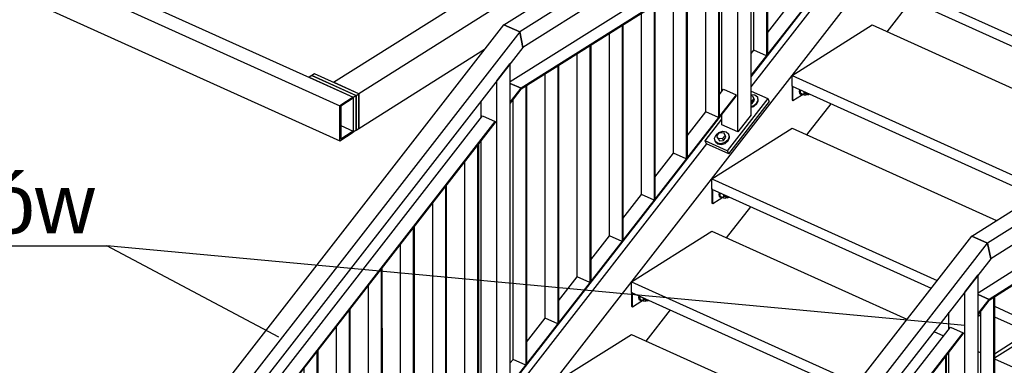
# Model space of a CAD drawing. Header units: millimetres. Extents: x 30 to 140409, y 21 to 10629.
# Tile 28 of 37: x 94974 to 97352, y 3958 to 4793. Entities that reach past the tile are written whole.
import ezdxf

# ---------------------------------------------------------------- set-up
doc = ezdxf.new("R2010")
doc.units = ezdxf.units.MM
doc.styles.add('Arial', font='ARIAL.TTF', dxfattribs={"height": 0.2})

# ---------------------------------------------------------------- blocks, each defined once
blk = doc.blocks.new('Part-5161 - 4897')
at = {"color": 7}
for p, q in [((97226.6, 5156.2), (97420.5, 5278.4)), ((97420.5, 5278.4), (98265.9, 4896.5)), ((97226.6, 5156.2), (98072.1, 4774.3)), ((97226.6, 5130.8), (97226.6, 5156.2)), ((97226.6, 5130.8), (98048.6, 4759.5)), ((98343.2, 4861.6), (98380.9, 4844.5)), ((98149.3, 4739.4), (98207.6, 4713.1)), ((98125.9, 4724.6), (98184.2, 4698.3))]:
    blk.add_line(p, q, dxfattribs=at)
blk = doc.blocks.new('Part-5192 - 4897')
at = {"color": 7}
for p, q in [((96126.5, 4645.5), (96158.8, 4687)), ((96158.9, 3816.4), (96158.8, 4687)), ((96126.6, 3774.9), (96126.5, 4645.5)), ((96088.3, 4556), (96088.3, 4596.5)), ((96088.4, 3873.4), (96088.3, 4500.2)), ((96088.4, 3792.1), (96088.4, 3817.6)), ((96158.9, 3816.4), (96126.6, 3774.9)), ((96126.6, 3774.9), (96088.4, 3792.1))]:
    blk.add_line(p, q, dxfattribs=at)
blk = doc.blocks.new('Part-21224 - 4897')
at = {"color": 7}
for p, q in [((95686.5, 4662.5), (95680, 4658.4)), ((95793.3, 4614.3), (95686.5, 4662.5)), ((95680, 4658.4), (95786.9, 4610.2)), ((95680, 4657.7), (95680, 4658.4)), ((95786.9, 4610.2), (95793.3, 4614.3)), ((95793.3, 4614.3), (95793.3, 4529.7)), ((95786.9, 4610.2), (95786.9, 4525.6)), ((95786.2, 4525.9), (95786.9, 4525.6)), ((95793.3, 4529.7), (95786.9, 4525.6))]:
    blk.add_line(p, q, dxfattribs=at)
blk = doc.blocks.new('Part-4919 - 4897')
at = {"color": 7}
for p, q in [((97288.4, 4077.2), (97295.1, 4081.4)), ((97327.5, 3986.3), (97372.6, 4014.7)), ((97327.5, 3976.1), (97372.6, 4004.5))]:
    blk.add_line(p, q, dxfattribs=at)
blk = doc.blocks.new('Part-5221 - 4897')
at = {"color": 7}
for p, q in [((96777.5, 4998.2), (96779.5, 4999.4)), ((96777.5, 4998.2), (96777.6, 4705.9)), ((96779.5, 4999.4), (96779.5, 4708.4)), ((96747, 4719.7), (96747, 4979)), ((96777.6, 4705.9), (96747, 4719.7)), ((96779.5, 4708.4), (96777.6, 4705.9))]:
    blk.add_line(p, q, dxfattribs=at)
blk = doc.blocks.new('Part-5227 - 4897')
at = {"color": 7}
for p, q in [((96243.1, 4072.2), (96243, 4661.3)), ((96273.5, 4680.5), (96275.5, 4681.8)), ((96273.5, 4680.5), (96273.6, 4058.4)), ((96275.5, 4681.8), (96275.6, 4060.9)), ((96273.6, 4058.4), (96243.1, 4072.2)), ((96275.6, 4060.9), (96273.6, 4058.4))]:
    blk.add_line(p, q, dxfattribs=at)
blk = doc.blocks.new('Part-5137 - 4897')
at = {"color": 7}
for p, q in [((96451.4, 4134.6), (96451.4, 4100.8)), ((96453.6, 4133.6), (96451.4, 4134.6)), ((96453.6, 4099.7), (96453.6, 4133.6)), ((96453.6, 4099.7), (96484.9, 4119.5)), ((96451.4, 4100.8), (96453.6, 4099.7))]:
    blk.add_line(p, q, dxfattribs=at)
blk = doc.blocks.new('Part-5133 - 4897')
at = {"color": 7}
for p, q in [((96451.4, 4160), (96645.2, 4282.2)), ((96645.2, 4282.2), (97116.3, 4069.4)), ((96451.4, 4160), (96995.5, 3914.2)), ((96451.4, 4134.6), (96451.4, 4160)), ((96451.4, 4134.6), (96980.9, 3895.4)), ((97181.7, 4039.8), (97205, 4029.3)), ((97288.4, 3991.6), (97295.1, 3988.6)), ((97327.5, 3974), (97372.6, 3953.6)), ((97405.1, 3938.9), (97450.2, 3918.6)), ((97482.6, 3903.9), (97527.7, 3883.5)), ((97060.9, 3884.6), (97084.2, 3874.1)), ((97046.3, 3865.9), (97069.6, 3855.4)), ((97133.7, 3851.8), (97178.8, 3831.4)), ((97560.2, 3868.9), (97598.1, 3851.8)), ((97630.3, 3837.2), (97640.7, 3832.5)), ((97133.7, 3826.4), (97178.8, 3806)), ((97211.3, 3816.8), (97217.9, 3813.7)), ((97211.3, 3791.4), (97217.9, 3788.4)), ((97288.4, 3781.9), (97295.1, 3778.9)), ((97288.4, 3756.5), (97295.1, 3753.5)), ((97327.6, 3764.2), (97372.7, 3743.9)), ((97327.6, 3738.8), (97372.7, 3718.5)), ((97405.1, 3729.2), (97450.2, 3708.8)), ((97405.1, 3703.8), (97450.2, 3683.5)), ((97494.9, 3663.3), (97505.3, 3658.6)), ((97509.5, 3682), (97519.9, 3677.3))]:
    blk.add_line(p, q, dxfattribs=at)
blk = doc.blocks.new('Part-5231 - 4897')
at = {"color": 7}
for p, q in [((95924.7, 4289.9), (95926.6, 4292.4)), ((95924.7, 4289.9), (95924.7, 3610.1)), ((95926.6, 4292.4), (95926.7, 3612.6)), ((95894.2, 3623.9), (95894.1, 4250.6)), ((95924.7, 3610.1), (95894.2, 3623.9)), ((95926.7, 3612.6), (95924.7, 3610.1))]:
    blk.add_line(p, q, dxfattribs=at)
blk = doc.blocks.new('Part-21223 - 4897')
at = {"color": 7}
for p, q in [((95679.4, 4658), (95672.9, 4654)), ((95672.9, 4654), (95779.8, 4605.7)), ((95786.2, 4609.8), (95679.4, 4658)), ((95779.8, 4605.7), (95786.2, 4609.8)), ((95779.8, 4605.7), (95779.8, 4521.1)), ((95786.2, 4609.8), (95786.2, 4525.2)), ((95786.2, 4525.2), (95779.8, 4521.1))]:
    blk.add_line(p, q, dxfattribs=at)
blk = doc.blocks.new('Part-5191 - 4897')
at = {"color": 7}
for p, q in [((96708, 5053), (96740.3, 5073.4)), ((96740.4, 4563.5), (96740.3, 5073.4)), ((96708.1, 4522), (96708, 5053)), ((96669.8, 4965.9), (96669.8, 5029)), ((96669.9, 4620.6), (96669.8, 4930.3)), ((96669.9, 4539.2), (96669.9, 4564.7)), ((96740.4, 4563.5), (96708.1, 4522)), ((96708.1, 4522), (96669.9, 4539.2))]:
    blk.add_line(p, q, dxfattribs=at)
blk = doc.blocks.new('Bolt-5145 - 4897')
at = {"color": 7}
for p, q in [((96663.2, 4375.5), (96662.3, 4370.8)), ((96664.2, 4370), (96665.1, 4374.7)), ((96665.8, 4366.4), (96665.8, 4374.3)), ((96662.3, 4370.8), (96663.4, 4366.4)), ((96663.4, 4366.4), (96666.2, 4364.5)), ((96665.3, 4365.6), (96664.2, 4370)), ((96668.1, 4363.6), (96665.3, 4365.6)), ((96673.5, 4362.9), (96665.8, 4366.4)), ((96666.2, 4364.5), (96668.1, 4363.6)), ((96670.4, 4364.3), (96668.1, 4363.6)), ((96673.5, 4370.9), (96673.5, 4362.9)), ((96673.5, 4362.9), (96679.6, 4362.1)), ((96677.7, 4365.8), (96684.2, 4362.9)), ((96679.6, 4362.1), (96681.1, 4364.2)), ((96682.2, 4366.1), (96682.4, 4366.9)), ((96682.7, 4363.8), (96682.2, 4366.1)), ((96684.2, 4362.9), (96682.7, 4363.8)), ((96686.1, 4363.4), (96684.2, 4362.9)), ((96687.3, 4364.6), (96686.1, 4363.4))]:
    blk.add_line(p, q, dxfattribs=at)
blk = doc.blocks.new('Part-5093 - 4897')
at = {"color": 7}
for p, q in [((95482.1, 2914.6), (97575.5, 5604.5)), ((96740.3, 4630.7), (97214.8, 5240.3)), ((97068.7, 4764.1), (97127.1, 4839.2)), ((96874.8, 4515), (96933.3, 4590.1)), ((96158.9, 3883.6), (96633.3, 4493.2)), ((96681, 4266), (96739.5, 4341.1)), ((96487.2, 4016.9), (96545.6, 4092))]:
    blk.add_line(p, q, dxfattribs=at)
blk = doc.blocks.new('Part-5225 - 4897')
at = {"color": 7}
for p, q in [((96428.6, 4778.3), (96430.6, 4779.5)), ((96428.6, 4778.3), (96428.7, 4257.6)), ((96430.6, 4779.5), (96430.6, 4260.1)), ((96398.1, 4271.4), (96398.1, 4759)), ((96428.7, 4257.6), (96398.1, 4271.4)), ((96430.6, 4260.1), (96428.7, 4257.6))]:
    blk.add_line(p, q, dxfattribs=at)
blk = doc.blocks.new('Part-5151 - 4897')
at = {"color": 7}
for p, q in [((96839, 4632.7), (96839, 4598.9)), ((96841.3, 4631.7), (96839, 4632.7)), ((96841.3, 4597.8), (96841.3, 4631.7)), ((96841.3, 4597.8), (96872.5, 4617.5)), ((96839, 4598.9), (96841.3, 4597.8))]:
    blk.add_line(p, q, dxfattribs=at)
blk = doc.blocks.new('Part-5233 - 4897')
at = {"color": 7}
for p, q in [((95769.6, 4090.6), (95771.5, 4093.1)), ((95769.6, 4090.6), (95769.7, 3410.9)), ((95771.5, 4093.1), (95771.6, 3413.4)), ((95739.2, 3424.7), (95739.1, 4051.4)), ((95769.7, 3410.9), (95739.2, 3424.7)), ((95771.6, 3413.4), (95769.7, 3410.9))]:
    blk.add_line(p, q, dxfattribs=at)
blk = doc.blocks.new('Part-5223 - 4897')
at = {"color": 7}
for p, q in [((96583.7, 4876), (96585.6, 4877.2)), ((96583.7, 4876), (96583.7, 4456.9)), ((96585.6, 4877.2), (96585.7, 4459.4)), ((96553.2, 4470.7), (96553.2, 4856.8)), ((96583.7, 4456.9), (96553.2, 4470.7)), ((96585.7, 4459.4), (96583.7, 4456.9))]:
    blk.add_line(p, q, dxfattribs=at)
blk = doc.blocks.new('Part-5126 - 4897')
at = {"color": 7}
for p, q in [((96257.5, 3910.9), (96451.4, 4033.1)), ((96451.4, 4033.1), (96922.5, 3820.3)), ((96257.5, 3910.9), (96801.7, 3665.1)), ((96257.5, 3885.6), (96257.5, 3910.9)), ((96257.5, 3885.6), (96787.1, 3646.4)), ((96987.9, 3790.8), (97011.2, 3780.3)), ((97056.2, 3759.9), (97101.3, 3739.6)), ((97133.7, 3724.9), (97178.8, 3704.5)), ((97211.3, 3689.9), (97218, 3686.9)), ((97288.4, 3655), (97295.1, 3652)), ((97327.6, 3637.3), (97372.7, 3617)), ((96852.5, 3616.8), (96875.8, 3606.3)), ((96867.1, 3635.6), (96890.4, 3625.1)), ((96908, 3591.8), (96946.2, 3574.5)), ((96922.6, 3610.6), (96946.2, 3599.9)), ((96978.7, 3585.2), (97023.7, 3564.9)), ((97436.4, 3588.2), (97446.9, 3583.5)), ((96978.7, 3559.8), (97023.7, 3539.5)), ((97056.2, 3550.2), (97101.3, 3529.8)), ((97056.2, 3524.8), (97101.3, 3504.5)), ((97133.8, 3515.2), (97178.8, 3494.8)), ((97133.8, 3489.8), (97178.8, 3469.4)), ((97211.3, 3480.1), (97218, 3477.1)), ((97211.3, 3454.8), (97218, 3451.7)), ((97315.7, 3433), (97326.1, 3428.3)), ((97301.1, 3414.2), (97311.5, 3409.5))]:
    blk.add_line(p, q, dxfattribs=at)
blk = doc.blocks.new('Bolt-5138 - 4897')
at = {"color": 7}
for p, q in [((96469.4, 4126.5), (96468.5, 4121.8)), ((96468.5, 4121.8), (96469.5, 4117.4)), ((96469.5, 4117.4), (96472.4, 4115.5)), ((96470.4, 4120.9), (96471.3, 4125.6)), ((96471.4, 4116.5), (96470.4, 4120.9)), ((96474.3, 4114.6), (96471.4, 4116.5)), ((96472, 4117.3), (96472, 4125.3)), ((96479.7, 4113.9), (96472, 4117.3)), ((96472.4, 4115.5), (96474.3, 4114.6)), ((96476.6, 4115.2), (96474.3, 4114.6)), ((96479.7, 4121.8), (96479.7, 4113.9)), ((96479.7, 4113.9), (96485.8, 4113.1)), ((96483.9, 4116.8), (96490.3, 4113.8)), ((96485.8, 4113.1), (96487.3, 4115.2)), ((96488.4, 4117), (96488.6, 4117.8)), ((96488.9, 4114.8), (96488.4, 4117)), ((96490.3, 4113.8), (96488.9, 4114.8)), ((96492.3, 4114.4), (96490.3, 4113.8)), ((96493.5, 4115.6), (96492.3, 4114.4))]:
    blk.add_line(p, q, dxfattribs=at)
blk = doc.blocks.new('Part-5140 - 4897')
at = {"color": 7}
for p, q in [((96645.2, 4409), (96839, 4531.2)), ((96839, 4531.2), (97332.7, 4308.2)), ((96645.2, 4409), (97189.4, 4163.2)), ((96645.2, 4383.7), (96645.2, 4409)), ((96645.2, 4383.7), (97174.8, 4144.5)), ((97409.9, 4273.3), (97464, 4248.9)), ((97587.6, 4193.1), (97605.2, 4185.1)), ((97637.7, 4170.5), (97682.8, 4150.1)), ((97715.2, 4135.4), (97760.3, 4115.1)), ((97327.5, 4100.8), (97372.6, 4080.5)), ((97327.5, 4075.4), (97372.6, 4055.1)), ((97405.1, 4065.8), (97450.2, 4045.4)), ((97405.1, 4040.4), (97450.2, 4020.1)), ((97482.6, 4030.8), (97527.7, 4010.4)), ((97482.6, 4005.4), (97527.7, 3985)), ((97560.2, 3995.7), (97605.2, 3975.4)), ((97560.2, 3970.4), (97605.2, 3950)), ((97637.7, 3960.7), (97671.2, 3945.6)), ((97637.7, 3935.3), (97656.5, 3926.8)), ((97703.3, 3931.1), (97713.8, 3926.4)), ((97688.7, 3912.3), (97699.2, 3907.6))]:
    blk.add_line(p, q, dxfattribs=at)
blk = doc.blocks.new('Part-5144 - 4897')
at = {"color": 7}
for p, q in [((96645.2, 4383.7), (96645.2, 4349.8)), ((96647.5, 4382.6), (96645.2, 4383.7)), ((96647.5, 4348.8), (96647.5, 4382.6)), ((96647.5, 4348.8), (96678.7, 4368.5)), ((96645.2, 4349.8), (96647.5, 4348.8))]:
    blk.add_line(p, q, dxfattribs=at)
blk = doc.blocks.new('Part-5147 - 4897')
at = {"color": 7}
for p, q in [((96839, 4658.1), (97032.8, 4780.3)), ((97032.8, 4780.3), (97643.8, 4504.3)), ((96839, 4658.1), (97449.9, 4382.1)), ((96839, 4632.7), (96839, 4658.1)), ((96839, 4632.7), (97426.5, 4367.4)), ((97721, 4469.4), (97775.1, 4445)), ((97909.1, 4384.5), (97954.1, 4364.1)), ((97503.7, 4332.5), (97557.8, 4308)), ((97527.2, 4347.2), (97581.3, 4322.8)), ((98017.9, 4335.3), (98028.4, 4330.6)), ((97715.2, 4262.3), (97760.3, 4241.9)), ((97681.4, 4252.2), (97682.8, 4251.6)), ((97715.2, 4236.9), (97760.3, 4216.6)), ((97792.8, 4227.3), (97799.5, 4224.3)), ((97792.8, 4201.9), (97799.5, 4198.9)), ((97882.5, 4161.4), (97893, 4156.6)), ((97897.1, 4180.1), (97907.6, 4175.4))]:
    blk.add_line(p, q, dxfattribs=at)
blk = doc.blocks.new('Bolt-5152 - 4897')
at = {"color": 7}
for p, q in [((96857, 4624.6), (96856.1, 4619.9)), ((96856.1, 4619.9), (96857.2, 4615.5)), ((96857.2, 4615.5), (96860, 4613.5)), ((96858.1, 4619), (96858.9, 4623.7)), ((96859.1, 4614.6), (96858.1, 4619)), ((96861.9, 4612.7), (96859.1, 4614.6)), ((96859.7, 4615.4), (96859.7, 4623.4)), ((96867.3, 4612), (96859.7, 4615.4)), ((96860, 4613.5), (96861.9, 4612.7)), ((96864.3, 4613.3), (96861.9, 4612.7)), ((96867.3, 4619.9), (96867.3, 4612)), ((96867.3, 4612), (96873.4, 4611.2)), ((96871.5, 4614.9), (96878, 4611.9)), ((96873.4, 4611.2), (96875, 4613.3)), ((96876.1, 4615.1), (96876.2, 4615.9)), ((96876.6, 4612.9), (96876.1, 4615.1)), ((96878, 4611.9), (96876.6, 4612.9)), ((96879.9, 4612.5), (96878, 4611.9)), ((96881.1, 4613.7), (96879.9, 4612.5))]:
    blk.add_line(p, q, dxfattribs=at)
blk = doc.blocks.new('Part-5154 - 4897')
at = {"color": 7}
for p, q in [((97032.8, 4907.1), (97226.6, 5029.3)), ((97226.6, 5029.3), (97954.8, 4700.4)), ((97032.8, 4907.1), (97761, 4578.2)), ((97032.8, 4881.8), (97032.8, 4907.1)), ((97032.8, 4881.8), (97737.5, 4563.4)), ((98032.1, 4665.5), (98090.4, 4639.2)), ((97869.9, 4529), (97892.9, 4518.7)), ((98099.3, 4425.4), (98101.4, 4424.5)), ((98076.4, 4410.4), (98086.8, 4405.7))]:
    blk.add_line(p, q, dxfattribs=at)
blk = doc.blocks.new('Part-5198 - 4897')
at = {"color": 7}
for p, q in [((96740.4, 4620.8), (96781, 4602.4)), ((96781, 4602.4), (96682.7, 4476.2)), ((96686.2, 4469.3), (96784.4, 4595.5)), ((96784.4, 4595.5), (96781, 4602.4)), ((96629.3, 4500.3), (96669.9, 4552.5)), ((96682.7, 4476.2), (96629.3, 4500.3)), ((96632.8, 4493.4), (96629.3, 4500.3)), ((96686.2, 4469.3), (96632.8, 4493.4)), ((96682.7, 4476.2), (96686.2, 4469.3))]:
    blk.add_line(p, q, dxfattribs=at)
blk = doc.blocks.new('Bolt-5199 - 4897')
at = {"color": 7}
for p, q in [((96740.4, 4612.5), (96741.1, 4612.7)), ((96741.1, 4612.7), (96749.6, 4611.4)), ((96740.4, 4609.5), (96742.8, 4609.7)), ((96740.6, 4595), (96740.4, 4595)), ((96740.4, 4590.5), (96742.8, 4590.7)), ((96746.6, 4602.7), (96740.6, 4595)), ((96742.8, 4590.7), (96740.6, 4595)), ((96742.8, 4609.7), (96746.6, 4602.7)), ((96742.8, 4590.7), (96748.8, 4598.4)), ((96753.1, 4591.3), (96745.8, 4585.3)), ((96748.8, 4598.4), (96746.6, 4602.7)), ((96746.7, 4583.5), (96753.9, 4589.5)), ((96749.6, 4611.4), (96755.3, 4606.4)), ((96756.5, 4599), (96753.1, 4591.3)), ((96753.9, 4589.5), (96757.4, 4597.3)), ((96755.3, 4606.4), (96756.5, 4599)), ((96756.1, 4604.6), (96755.3, 4606.4)), ((96757.4, 4597.3), (96756.1, 4604.6)), ((96745.8, 4585.3), (96740.4, 4583.6)), ((96740.4, 4581.7), (96746.7, 4583.5)), ((96655.5, 4514.9), (96662.7, 4520.9)), ((96657.5, 4512.1), (96663.5, 4519.8)), ((96662.7, 4520.9), (96671.8, 4523.6)), ((96663.5, 4519.8), (96673.4, 4520.6)), ((96671.8, 4523.6), (96680.3, 4522.3)), ((96673.4, 4520.6), (96677.3, 4513.6)), ((96680.3, 4522.3), (96685.9, 4517.3)), ((96685.9, 4517.3), (96687.2, 4509.9)), ((96686.8, 4515.5), (96685.9, 4517.3)), ((96652, 4507.2), (96655.5, 4514.9)), ((96653.3, 4499.8), (96652, 4507.2)), ((96658.9, 4494.8), (96653.3, 4499.8)), ((96654.1, 4498.1), (96653.3, 4499.8)), ((96654.1, 4498.1), (96659.8, 4493.1)), ((96659.7, 4507.8), (96657.5, 4512.1)), ((96661.4, 4505.1), (96657.5, 4512.1)), ((96667.4, 4493.5), (96658.9, 4494.8)), ((96659.7, 4507.8), (96663.6, 4500.8)), ((96659.8, 4493.1), (96668.3, 4491.7)), ((96671.3, 4505.9), (96661.4, 4505.1)), ((96663.6, 4500.8), (96661.4, 4505.1)), ((96663.6, 4500.8), (96673.4, 4501.6)), ((96676.5, 4496.2), (96667.4, 4493.5)), ((96668.3, 4491.7), (96677.3, 4494.4)), ((96677.3, 4513.6), (96671.3, 4505.9)), ((96673.4, 4501.6), (96671.3, 4505.9)), ((96673.4, 4501.6), (96679.5, 4509.3)), ((96683.7, 4502.2), (96676.5, 4496.2)), ((96679.5, 4509.3), (96677.3, 4513.6)), ((96677.3, 4494.4), (96684.6, 4500.4)), ((96687.2, 4509.9), (96683.7, 4502.2)), ((96684.6, 4500.4), (96688, 4508.2)), ((96688, 4508.2), (96686.8, 4515.5))]:
    blk.add_line(p, q, dxfattribs=at)
blk = doc.blocks.new('Part-5206 - 4897')
at = {"color": 7}
for p, q in [((95432.6, 3867.5), (96143.3, 4780.7)), ((96143.3, 4780.7), (96181.5, 4763.4)), ((96181.5, 4763.4), (95470.8, 3850.2)), ((96181.5, 4763.4), (96189.1, 4725.9)), ((96189.1, 4725.9), (95478.4, 3812.8)), ((95470.8, 3850.2), (95432.6, 3867.5)), ((95478.4, 3812.8), (95470.8, 3850.2))]:
    blk.add_line(p, q, dxfattribs=at)
blk = doc.blocks.new('Part-5207 - 4897')
at = {"color": 7}
for p, q in [((96740.3, 4655.3), (97228.4, 5282.4)), ((96740.3, 4658.1), (97224.1, 5279.7)), ((97224.1, 5279.7), (97228.4, 5282.4)), ((97089.6, 5159.9), (97134.7, 5217.8)), ((97012.1, 5060.3), (97057.1, 5118.2)), ((96934.5, 4960.7), (96979.6, 5018.6)), ((96857, 4861), (96902.1, 4918.9)), ((96779.5, 4761.4), (96824.6, 4819.3)), ((96740.3, 4711.1), (96747, 4719.7))]:
    blk.add_line(p, q, dxfattribs=at)
blk = doc.blocks.new('Part-5208 - 4897')
at = {"color": 7}
for p, q in [((96663.2, 4612), (96673.4, 4625.1)), ((96673.4, 4625.1), (96703.9, 4611.3)), ((96703.9, 4611.3), (96158.9, 3911)), ((96158.9, 3908.1), (96703.9, 4608.5)), ((96703.9, 4608.5), (96703.9, 4611.3)), ((96585.7, 4512.4), (96630.7, 4570.3)), ((96508.1, 4412.8), (96553.2, 4470.7)), ((96430.6, 4313.1), (96475.7, 4371)), ((96353.1, 4213.5), (96398.1, 4271.4)), ((96275.6, 4113.9), (96320.6, 4171.8)), ((96198, 4014.3), (96243.1, 4072.2)), ((96158.9, 3964), (96165.6, 3972.6))]:
    blk.add_line(p, q, dxfattribs=at)
blk = doc.blocks.new('Part-5222 - 4897')
at = {"color": 7}
for p, q in [((96661.2, 4924.9), (96663.2, 4926.1)), ((96661.2, 4924.9), (96661.3, 4556.5)), ((96663.2, 4926.1), (96663.2, 4559)), ((96630.7, 4570.3), (96630.7, 4905.7)), ((96661.3, 4556.5), (96630.7, 4570.3)), ((96663.2, 4559), (96661.3, 4556.5))]:
    blk.add_line(p, q, dxfattribs=at)
blk = doc.blocks.new('Part-5224 - 4897')
at = {"color": 7}
for p, q in [((96506.1, 4827.1), (96508.1, 4828.4)), ((96506.1, 4827.1), (96506.2, 4357.3)), ((96508.1, 4828.4), (96508.1, 4359.7)), ((96475.7, 4371), (96475.6, 4807.9)), ((96506.2, 4357.3), (96475.7, 4371)), ((96508.1, 4359.7), (96506.2, 4357.3))]:
    blk.add_line(p, q, dxfattribs=at)
blk = doc.blocks.new('Part-5226 - 4897')
at = {"color": 7}
for p, q in [((96351.1, 4729.4), (96353, 4730.6)), ((96353, 4730.6), (96353.1, 4160.5)), ((96320.6, 4171.8), (96320.6, 4710.2)), ((96351.1, 4729.4), (96351.1, 4158)), ((96351.1, 4158), (96320.6, 4171.8)), ((96353.1, 4160.5), (96351.1, 4158))]:
    blk.add_line(p, q, dxfattribs=at)
blk = doc.blocks.new('Part-5228 - 4897')
at = {"color": 7}
for p, q in [((96196, 4631.7), (96197.9, 4632.9)), ((96196, 4631.7), (96196.1, 3958.8)), ((96197.9, 4632.9), (96198, 3961.3)), ((96165.6, 3972.6), (96165.5, 4599.3)), ((96196.1, 3958.8), (96165.6, 3972.6)), ((96198, 3961.3), (96196.1, 3958.8))]:
    blk.add_line(p, q, dxfattribs=at)
blk = doc.blocks.new('Part-5229 - 4897')
at = {"color": 7}
for p, q in [((96079.7, 4489.1), (96081.7, 4491.6)), ((96079.7, 4489.1), (96079.8, 3809.4)), ((96081.7, 4491.6), (96081.7, 3811.8)), ((96049.3, 3823.1), (96049.2, 4449.9)), ((96079.8, 3809.4), (96049.3, 3823.1)), ((96081.7, 3811.8), (96079.8, 3809.4))]:
    blk.add_line(p, q, dxfattribs=at)
blk = doc.blocks.new('Part-5230 - 4897')
at = {"color": 7}
for p, q in [((96002.2, 4389.5), (96004.1, 4392)), ((96002.2, 4389.5), (96002.3, 3709.7)), ((96004.1, 4392), (96004.2, 3712.2)), ((95971.7, 3723.5), (95971.7, 4350.3)), ((96002.3, 3709.7), (95971.7, 3723.5)), ((96004.2, 3712.2), (96002.3, 3709.7))]:
    blk.add_line(p, q, dxfattribs=at)
blk = doc.blocks.new('Part-5232 - 4897')
at = {"color": 7}
for p, q in [((95847.1, 4190.2), (95849.1, 4192.7)), ((95847.1, 4190.2), (95847.2, 3510.5)), ((95849.1, 4192.7), (95849.2, 3513)), ((95816.7, 3524.3), (95816.6, 4151)), ((95847.2, 3510.5), (95816.7, 3524.3)), ((95849.2, 3513), (95847.2, 3510.5))]:
    blk.add_line(p, q, dxfattribs=at)
blk = doc.blocks.new('Part-5234 - 4897')
at = {"color": 7}
for p, q in [((95692.1, 3991), (95694, 3993.5)), ((95692.1, 3991), (95692.2, 3311.3)), ((95694, 3993.5), (95694.1, 3313.7)), ((95661.6, 3325), (95661.5, 3951.8)), ((95692.2, 3311.3), (95661.6, 3325)), ((95694.1, 3313.7), (95692.2, 3311.3))]:
    blk.add_line(p, q, dxfattribs=at)
blk = doc.blocks.new('Part-5263 - 4897')
at = {"color": 7}
for p, q in [((96143.3, 4780.7), (97471, 5617.6)), ((97471, 5617.6), (97509.2, 5600.3)), ((97509.2, 5600.3), (96181.5, 4763.4)), ((97509.2, 5600.3), (97509.2, 5558)), ((97509.2, 5558), (96189.1, 4725.9)), ((96181.5, 4763.4), (96143.3, 4780.7)), ((96189.1, 4725.9), (96181.5, 4763.4))]:
    blk.add_line(p, q, dxfattribs=at)
blk = doc.blocks.new('Part-5272 - 4897')
at = {"color": 7}
for p, q in [((96158.8, 4643.8), (96673.7, 4968.3)), ((96673.7, 4968.3), (96704.2, 4954.5)), ((96704.2, 4954.5), (96185.1, 4627.3)), ((96704.2, 4952), (96185.5, 4625)), ((96704.2, 4954.5), (96704.2, 4952)), ((96185.1, 4627.3), (96158.8, 4639.2)), ((96185.5, 4625), (96185.1, 4627.3))]:
    blk.add_line(p, q, dxfattribs=at)
blk = doc.blocks.new('Part-5278 - 4897')
at = {"color": 7}
for p, q in [((96158.8, 4639.2), (96185.1, 4627.3)), ((96158.8, 4593.6), (96185.1, 4627.3)), ((96158.8, 4590.7), (96185.5, 4625)), ((96185.1, 4627.3), (96185.5, 4625))]:
    blk.add_line(p, q, dxfattribs=at)
blk = doc.blocks.new('Part-5279 - 4897')
at = {"color": 7}
for p, q in [((95577.3, 3899.4), (96092.1, 4560.9)), ((95577.3, 3846.4), (96122.7, 4547.1)), ((95577.3, 3843.6), (96122.7, 4544.3)), ((96092.1, 4560.9), (96122.7, 4547.1)), ((96122.7, 4547.1), (96122.7, 4544.3))]:
    blk.add_line(p, q, dxfattribs=at)
blk = doc.blocks.new('Part-5342 - 4897')
at = {"color": 7}
for p, q in [((97272.9, 4270.5), (98600.6, 5107.4)), ((98638.8, 5090.2), (97311, 4253.3)), ((98600.6, 5107.4), (98638.8, 5090.2)), ((98638.8, 5090.2), (98638.8, 5047.9)), ((98638.8, 5047.9), (97318.7, 4215.8)), ((97311, 4253.3), (97272.9, 4270.5)), ((97318.7, 4215.8), (97311, 4253.3))]:
    blk.add_line(p, q, dxfattribs=at)
blk = doc.blocks.new('Part-5345 - 4897')
at = {"color": 7}
for p, q in [((97256.1, 4135.4), (97288.4, 4176.9)), ((97288.5, 3306), (97288.4, 4176.9)), ((97256.2, 3264.5), (97256.1, 4135.4)), ((97217.9, 4045.9), (97217.9, 4086.4)), ((97218, 3363.3), (97217.9, 3990.1)), ((97218, 3281.8), (97218, 3307.5)), ((97288.5, 3306), (97256.2, 3264.5)), ((97256.2, 3264.5), (97218, 3281.8))]:
    blk.add_line(p, q, dxfattribs=at)
blk = doc.blocks.new('Part-5347 - 4897')
at = {"color": 7}
for p, q in [((96636.4, 3452.8), (97272.9, 4270.5)), ((97272.9, 4270.5), (97311, 4253.3)), ((96674.6, 3435.5), (97311, 4253.3)), ((97311, 4253.3), (97318.7, 4215.8)), ((97318.7, 4215.8), (96706.9, 3429.8)), ((96674.6, 3435.5), (96636.4, 3452.8)), ((96706.9, 3429.8), (96674.6, 3435.5))]:
    blk.add_line(p, q, dxfattribs=at)
blk = doc.blocks.new('Part-5349 - 4897')
at = {"color": 7}
for p, q in [((97792.8, 4101.9), (97803, 4115)), ((97833.5, 4101.2), (97803, 4115)), ((97781.3, 4034.1), (97833.5, 4101.2)), ((97782.9, 4033.4), (97833.5, 4098.3)), ((97833.5, 4098.3), (97833.5, 4101.2)), ((97750.8, 4047.9), (97760.3, 4060.2)), ((97288.5, 3400.9), (97726.2, 3963.4)), ((97288.5, 3398), (97727.9, 3962.6)), ((97637.7, 3902.7), (97682.8, 3960.6)), ((97560.2, 3803), (97605.3, 3860.9)), ((97482.7, 3703.4), (97527.7, 3761.3)), ((97405.1, 3603.8), (97450.2, 3661.7)), ((97327.6, 3504.2), (97372.7, 3562.1)), ((97288.5, 3453.9), (97295.1, 3462.5))]:
    blk.add_line(p, q, dxfattribs=at)
blk = doc.blocks.new('Part-5363 - 4897')
at = {"color": 7}
for p, q in [((97325.6, 4121.6), (97327.5, 4122.8)), ((97325.6, 4121.6), (97325.7, 3448.7)), ((97327.5, 4122.8), (97327.6, 3451.2)), ((97295.1, 3462.5), (97295.1, 4089.2)), ((97325.7, 3448.7), (97295.1, 3462.5)), ((97327.6, 3451.2), (97325.7, 3448.7))]:
    blk.add_line(p, q, dxfattribs=at)
blk = doc.blocks.new('Part-5364 - 4897')
at = {"color": 7}
for p, q in [((97209.3, 3979), (97211.2, 3981.5)), ((97209.3, 3979), (97209.4, 3299.2)), ((97211.2, 3981.5), (97211.3, 3301.7)), ((97178.9, 3313), (97178.8, 3939.8)), ((97209.4, 3299.2), (97178.9, 3313)), ((97211.3, 3301.7), (97209.4, 3299.2))]:
    blk.add_line(p, q, dxfattribs=at)
blk = doc.blocks.new('Part-5372 - 4897')
at = {"color": 7}
for p, q in [((97288.4, 4133.7), (97372.1, 4186.4)), ((97372.1, 4153.4), (97314.6, 4117.2)), ((97372.1, 4150.9), (97315.1, 4114.9)), ((97314.6, 4117.2), (97288.4, 4129)), ((97315.1, 4114.9), (97314.6, 4117.2))]:
    blk.add_line(p, q, dxfattribs=at)
blk = doc.blocks.new('Part-5373 - 4897')
at = {"color": 7}
for p, q in [((97288.4, 4129), (97314.6, 4117.2)), ((97288.4, 4083.4), (97314.6, 4117.2)), ((97288.4, 4080.6), (97315.1, 4114.9)), ((97314.6, 4117.2), (97315.1, 4114.9))]:
    blk.add_line(p, q, dxfattribs=at)
blk = doc.blocks.new('Part-5374 - 4897')
at = {"color": 7}
for p, q in [((96706.9, 3389.3), (97221.7, 4050.8)), ((97221.7, 4050.8), (97252.3, 4037)), ((96706.9, 3336.3), (97252.3, 4037)), ((96706.9, 3333.5), (97252.3, 4034.2)), ((97252.3, 4037), (97252.3, 4034.2))]:
    blk.add_line(p, q, dxfattribs=at)
blk = doc.blocks.new('Part-21213 - 4897')
at = {"color": 7}
for p, q in [((93841.1, 5481.2), (93808.8, 5460.8)), ((93841.1, 5481.2), (95779.7, 4605.7)), ((93808.8, 5460.8), (93808.8, 5376.2)), ((93808.8, 5460.8), (95747.4, 4585.3)), ((93808.8, 5376.2), (95747.5, 4500.8)), ((95779.7, 4605.7), (95747.4, 4585.3)), ((95779.7, 4603.2), (95749.4, 4584)), ((95779.7, 4605.7), (95779.7, 4603.2)), ((95747.5, 4500.8), (95747.4, 4585.3)), ((95749.4, 4584), (95749.4, 4504.5)), ((95747.5, 4500.8), (95779.8, 4521.1)), ((95749.4, 4537.4), (95779.8, 4523.7)), ((95779.8, 4523.7), (95749.4, 4504.5)), ((95779.8, 4521.1), (95779.8, 4523.7))]:
    blk.add_line(p, q, dxfattribs=at)
blk = doc.blocks.new('Part-21174 - 4897')
at = {"color": 7}
for p, q in [((97997.9, 6003.9), (95793.3, 4614.3)), ((97954.3, 5905.2), (97997.9, 6003.9)), ((95732.3, 4641.8), (96652.3, 5221.8)), ((96096.9, 4721), (95793.3, 4529.7)), ((95793.3, 4614.3), (95732.3, 4641.8)), ((95793.3, 4529.7), (95793.3, 4614.3))]:
    blk.add_line(p, q, dxfattribs=at)
blk = doc.blocks.new('Line-6415 - 4897')
at = {"color": 136}
blk.add_line((97256.6, 4054.6), (95185.2, 4246.8), dxfattribs=at)
blk = doc.blocks.new('Text-6328 - 4897')
at = {"color": 136}
for p in [(92700.8, 4246.8), (95600.2, 4026.1)]:
    blk.add_line(p, (95185.2, 4246.8), dxfattribs=at)
at = {"color": 30, "style": 'Arial'}
blk.add_text('na ostatnim biegu schodów', height=143.262, dxfattribs=at).set_placement((92730.8, 4276.8))

msp = doc.modelspace()

# ---------------------------------------------------------------- block references
for name in ['Part-21174 - 4897', 'Part-5093 - 4897', 'Part-5263 - 4897', 'Part-21213 - 4897', 'Part-5207 - 4897', 'Part-5161 - 4897', 'Part-5342 - 4897', 'Part-5191 - 4897', 'Part-5154 - 4897', 'Part-5221 - 4897', 'Part-5272 - 4897', 'Part-5222 - 4897', 'Part-5223 - 4897', 'Part-5224 - 4897', 'Part-5206 - 4897', 'Part-5225 - 4897', 'Part-5147 - 4897', 'Part-5226 - 4897', 'Part-4919 - 4897', 'Part-5192 - 4897', 'Part-21224 - 4897', 'Part-5227 - 4897', 'Part-21223 - 4897', 'Part-5278 - 4897', 'Text-6328 - 4897', 'Part-5208 - 4897', 'Part-5228 - 4897', 'Part-5198 - 4897', 'Bolt-5199 - 4897', 'Part-5151 - 4897', 'Bolt-5152 - 4897', 'Part-5279 - 4897', 'Part-5140 - 4897', 'Part-5229 - 4897', 'Part-5230 - 4897', 'Part-5144 - 4897', 'Bolt-5145 - 4897', 'Part-5231 - 4897', 'Part-5133 - 4897', 'Part-5347 - 4897', 'Line-6415 - 4897', 'Part-5232 - 4897', 'Part-5372 - 4897', 'Part-5345 - 4897', 'Part-5137 - 4897', 'Bolt-5138 - 4897', 'Part-5373 - 4897', 'Part-5349 - 4897', 'Part-5363 - 4897', 'Part-5233 - 4897', 'Part-5374 - 4897', 'Part-5126 - 4897', 'Part-5234 - 4897', 'Part-5364 - 4897']:
    msp.add_blockref(name, (0, 0))

doc.saveas('drawing.dxf')
